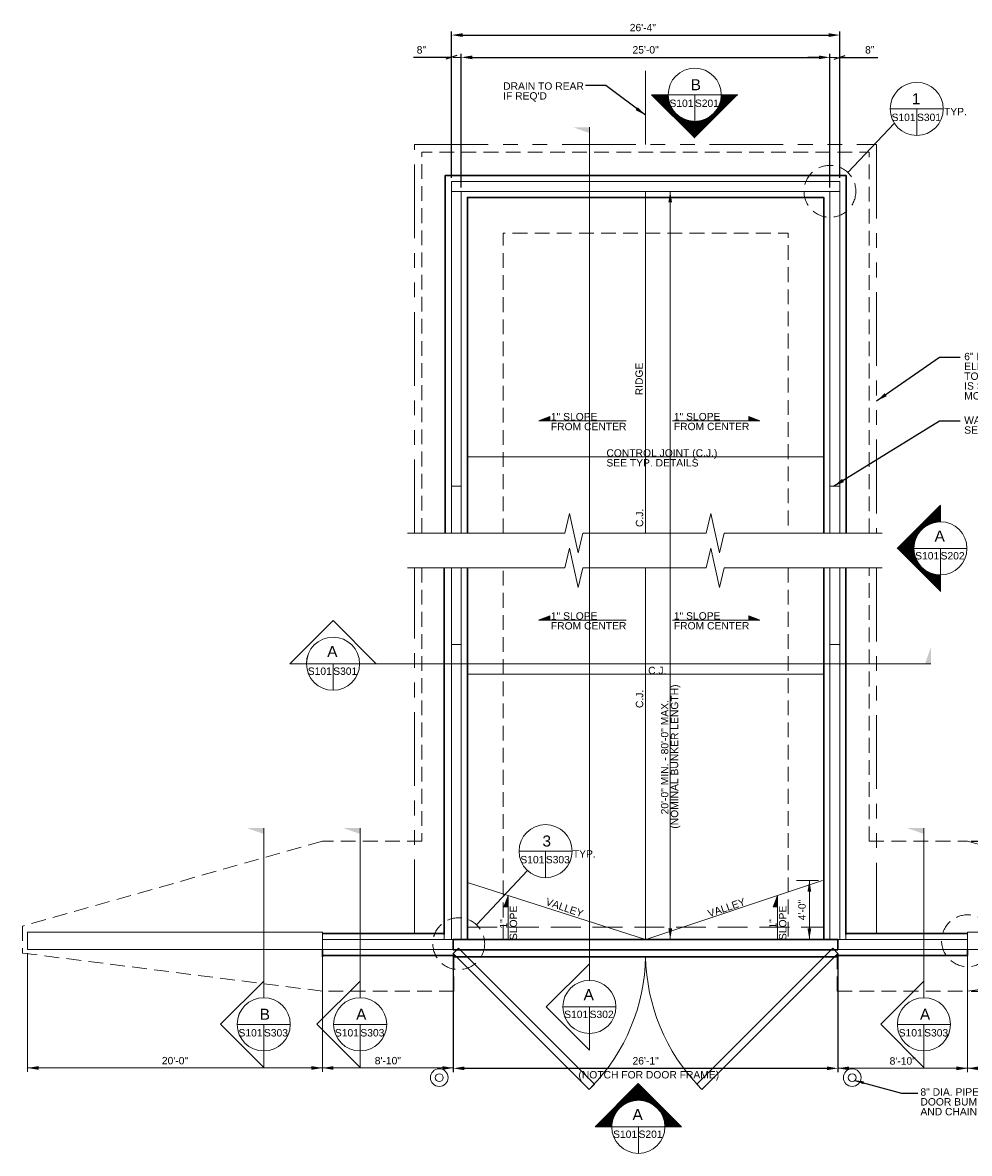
# Model space of a CAD drawing. Header units: inches. Extents: x -348 to 855, y -89 to 831.
# Tile 1 of 2: x -348 to 423, y -89 to 831. Entities that reach past the tile are written whole.
import ezdxf
from ezdxf.enums import TextEntityAlignment as Align

# ---------------------------------------------------------------- set-up
doc = ezdxf.new("R2010")
doc.units = ezdxf.units.IN
doc.header["$LTSCALE"] = 48
doc.header["$MEASUREMENT"] = 0
for name, pattern in [('DGN Style 3', [0.70754, 0.505386, -0.202154]), ('HIDDEN', [0.375, 0.25, -0.125]), ('PHANTOM', [2.5, 1.25, -0.25, 0.25, -0.25, 0.25, -0.25])]:
    doc.linetypes.add(name, pattern=pattern)
for name, color, linetype, lineweight in [('G-ANNO-DIM', 1, 'Continuous', 0), ('G-ANNO-TEXT', 7, 'Continuous', 0), ('S-FNDN-FTNG', 48, 'Continuous', 13), ('S-FNDN-PEDS', 48, 'Continuous', 30), ('S-JNTS-CTLJ', 4, 'Continuous', 13), ('S-SLAB-EDGE', 48, 'Continuous', 30), ('S-WALL-LOAD', 3, 'Continuous', 13)]:
    doc.layers.add(name, color=color, linetype=linetype, lineweight=lineweight)
doc.styles.add("_1 4 1'-0", font='arial.ttf', dxfattribs={"height": 6})
doc.styles.add("_1 4 1'-0_0", font='arial.ttf')
doc.dimstyles.new("1 4 1'-0", dxfattribs={"dimtxt": 6, "dimasz": 9, "dimexe": 3, "dimexo": 3, "dimgap": 3, "dimtad": 1, "dimdec": 0, "dimzin": 11, "dimdsep": 46, "dimlunit": 3, "dimtxsty": "_1 4 1'-0", "dimcen": 0.09, "dimadec": 4, "dimazin": 3, "dimtfac": 1, "dimtdec": 0, "dimtofl": 0, "dimtmove": 0, "dimatfit": 3, "dimfxl": 1, "dimfrac": 2, "dimtzin": 11, "dimarcsym": 0})

# ---------------------------------------------------------------- blocks, each defined once
blk = doc.blocks.new('*D3')
at = {"layer": 'Defpoints', "color": 0, "lineweight": 0, "transparency": 16777216}
for p in [(2.67, 76.4), (315.67, 76.4), (315.67, -19.89)]:
    blk.add_point(p, dxfattribs=at)
at = {"layer": 'G-ANNO-DIM', "color": 0, "lineweight": -2, "transparency": 16777216}
for p, q in [((2.67, 73.4), (2.67, -22.89)), ((315.67, 73.4), (315.67, -22.89)), ((11.67, -19.89), (306.67, -19.89))]:
    blk.add_line(p, q, dxfattribs=at)
at = {"layer": 'G-ANNO-DIM', "color": 0, "lineweight": 0, "transparency": 16777216}
for points in [[(11.67, -18.39), (11.67, -21.39), (2.67, -19.89)], [(306.67, -18.39), (306.67, -21.39), (315.67, -19.89)]]:
    blk.add_solid(points, dxfattribs=at)
at = {"layer": 'G-ANNO-DIM', "color": 0, "transparency": 16777216, "insert": (159.17, -13.82), "char_height": 6, "attachment_point": 5, "style": "_1 4 1'-0"}
blk.add_mtext('26\'-1"', dxfattribs=at)
blk = doc.blocks.new('*D4')
at = {"layer": 'Defpoints', "color": 0, "lineweight": 0, "transparency": 16777216}
for p in [(421.17, 164.9), (769.71, 164.9), (421.17, 42.9)]:
    blk.add_point(p, dxfattribs=at)
at = {"layer": 'G-ANNO-DIM', "color": 0, "lineweight": -2, "transparency": 16777216}
for p, q in [((424.17, 164.9), (772.71, 164.9)), ((769.71, 51.9), (769.71, 155.9)), ((424.17, 42.9), (772.71, 42.9))]:
    blk.add_line(p, q, dxfattribs=at)
at = {"layer": 'G-ANNO-DIM', "color": 0, "lineweight": 0, "transparency": 16777216}
for points in [[(768.21, 155.9), (771.21, 155.9), (769.71, 164.9)], [(768.21, 51.9), (771.21, 51.9), (769.71, 42.9)]]:
    blk.add_solid(points, dxfattribs=at)
at = {"layer": 'G-ANNO-DIM', "color": 0, "transparency": 16777216, "insert": (763.65, 100.88), "char_height": 6, "attachment_point": 5, "rotation": 90, "style": "_1 4 1'-0"}
blk.add_mtext('10\'-2"', dxfattribs=at)
blk = doc.blocks.new('*D5')
at = {"layer": 'Defpoints', "color": 0, "lineweight": 0, "transparency": 16777216}
for p in [(309.17, 802.65), (9.17, 693.64), (309.17, 693.64)]:
    blk.add_point(p, dxfattribs=at)
at = {"layer": 'G-ANNO-DIM', "color": 0, "lineweight": -2, "transparency": 16777216}
for p, q in [((9.17, 696.64), (9.17, 805.65)), ((18.17, 802.65), (300.17, 802.65)), ((309.17, 696.64), (309.17, 805.65))]:
    blk.add_line(p, q, dxfattribs=at)
at = {"layer": 'G-ANNO-DIM', "color": 0, "lineweight": 0, "transparency": 16777216}
for points in [[(18.17, 804.15), (18.17, 801.15), (9.17, 802.65)], [(300.17, 804.15), (300.17, 801.15), (309.17, 802.65)]]:
    blk.add_solid(points, dxfattribs=at)
at = {"layer": 'G-ANNO-DIM', "color": 0, "transparency": 16777216, "insert": (159.17, 808.72), "char_height": 6, "attachment_point": 5, "style": "_1 4 1'-0"}
blk.add_mtext('25\'-0"', dxfattribs=at)
blk = doc.blocks.new('_Oblique_0.3')
at = {"color": 0, "linetype": 'ByBlock', "lineweight": -2}
for p, q in [((0, 0), (-1, 0)), ((0.5, 0.17), (-0.5, -0.17))]:
    blk.add_line(p, q, dxfattribs=at)
blk = doc.blocks.new('*D7')
at = {"layer": 'Defpoints', "color": 0, "lineweight": 0, "transparency": 16777216}
for p in [(317.17, 802.65), (317.17, 701.64), (309.17, 693.64)]:
    blk.add_point(p, dxfattribs=at)
at = {"layer": 'G-ANNO-DIM', "color": 0, "lineweight": -2, "transparency": 16777216}
for p, q in [((300.17, 802.65), (291.17, 802.65)), ((309.17, 696.64), (309.17, 805.65)), ((317.17, 704.64), (317.17, 805.65)), ((326.17, 802.65), (348.07, 802.65))]:
    blk.add_line(p, q, dxfattribs=at)
at = {"layer": 'G-ANNO-DIM', "color": 0, "lineweight": 0, "transparency": 16777216}
blk.add_solid([(300.17, 804.15), (300.17, 801.15), (309.17, 802.65)], dxfattribs=at)
at = {"layer": 'G-ANNO-DIM', "color": 0, "lineweight": -2, "transparency": 16777216, "xscale": 9, "yscale": 9, "zscale": 9, "rotation": 180}
blk.add_blockref('_Oblique_0.3', (317.17, 802.65), dxfattribs=at)
at = {"layer": 'G-ANNO-DIM', "color": 0, "transparency": 16777216, "insert": (341.62, 808.72), "char_height": 6, "attachment_point": 5, "style": "_1 4 1'-0"}
blk.add_mtext('8"', dxfattribs=at)
blk = doc.blocks.new('*D8')
at = {"layer": 'Defpoints', "color": 0, "lineweight": 0, "transparency": 16777216}
for p in [(1.17, 802.65), (1.17, 701.64), (9.17, 693.64)]:
    blk.add_point(p, dxfattribs=at)
at = {"layer": 'G-ANNO-DIM', "color": 0, "lineweight": -2, "transparency": 16777216}
for p, q in [((-7.83, 802.65), (-29.74, 802.65)), ((1.17, 704.64), (1.17, 805.65)), ((9.17, 696.64), (9.17, 805.65)), ((18.17, 802.65), (27.17, 802.65))]:
    blk.add_line(p, q, dxfattribs=at)
at = {"layer": 'G-ANNO-DIM', "color": 0, "lineweight": 0, "transparency": 16777216}
blk.add_solid([(18.17, 804.15), (18.17, 801.15), (9.17, 802.65)], dxfattribs=at)
at = {"layer": 'G-ANNO-DIM', "color": 0, "lineweight": -2, "transparency": 16777216, "xscale": 9, "yscale": 9, "zscale": 9}
blk.add_blockref('_Oblique_0.3', (1.17, 802.65), dxfattribs=at)
at = {"layer": 'G-ANNO-DIM', "color": 0, "transparency": 16777216, "insert": (-23.28, 808.72), "char_height": 6, "attachment_point": 5, "style": "_1 4 1'-0"}
blk.add_mtext('8"', dxfattribs=at)
blk = doc.blocks.new('*D9')
at = {"layer": 'Defpoints', "color": 0, "lineweight": 0, "transparency": 16777216}
for p in [(317.17, 820.76), (1.17, 701.64), (317.17, 701.64)]:
    blk.add_point(p, dxfattribs=at)
at = {"layer": 'G-ANNO-DIM', "color": 0, "lineweight": -2, "transparency": 16777216}
for p, q in [((1.17, 704.64), (1.17, 823.76)), ((10.17, 820.76), (308.17, 820.76)), ((317.17, 704.64), (317.17, 823.76))]:
    blk.add_line(p, q, dxfattribs=at)
at = {"layer": 'G-ANNO-DIM', "color": 0, "lineweight": 0, "transparency": 16777216}
for points in [[(10.17, 822.26), (10.17, 819.26), (1.17, 820.76)], [(308.17, 822.26), (308.17, 819.26), (317.17, 820.76)]]:
    blk.add_solid(points, dxfattribs=at)
at = {"layer": 'G-ANNO-DIM', "color": 0, "transparency": 16777216, "insert": (156.95, 826.83), "char_height": 6, "attachment_point": 5, "style": "_1 4 1'-0"}
blk.add_mtext('26\'-4"', dxfattribs=at)

msp = doc.modelspace()

# ---------------------------------------------------------------- hatches: boundary and pattern name
at = {"layer": 'G-ANNO-TEXT', "extrusion": (0, 0, -1)}
h = msp.add_hatch(dxfattribs=at)
h.set_pattern_fill('HATCH', color=256, style=0, pattern_type=2)
h.set_pattern_definition([(225, (-176.625015, 706.11043), (0.027838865, -0.027838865), [])])
h.paths.add_polyline_path([(-177.5, 772.18, -1), (-220.73, 772.18), (-234.18, 772.18), (-199.08, 737.05), (-163.98, 772.18)])
h = msp.add_hatch(dxfattribs=at)
h.set_pattern_fill('HATCH', color=256, style=0, pattern_type=2)
h.set_pattern_definition([(45, (-67.560165, 504.018727), (-0.02783886, 0.02783886), [])])
h.paths.add_polyline_path([(-72.23, 506.98), (-81.23, 510.4), (-81.23, 506.98)])
at = {"layer": 'G-ANNO-TEXT'}
h = msp.add_hatch(dxfattribs=at)
h.set_pattern_fill('HATCH', color=256, style=0, pattern_type=2)
h.set_pattern_definition([(45, (247.737867, 504.018727), (-0.02783886, 0.02783886), [])])
h.paths.add_polyline_path([(252.07, 506.98), (243.07, 510.4), (243.07, 506.98)])
at = {"layer": 'G-ANNO-TEXT', "extrusion": (0, 0, -1)}
h = msp.add_hatch(dxfattribs=at)
h.set_pattern_fill('HATCH', color=256, style=0, pattern_type=2)
h.set_pattern_definition([(315, (-333.005312, 355.46337), (0.027838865, 0.027838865), [])])
h.paths.add_polyline_path([(-399.07, 424.78, -1), (-399.07, 381.55), (-399.07, 368.1), (-363.94, 403.2), (-399.07, 438.3)])
h = msp.add_hatch(dxfattribs=at)
h.set_pattern_fill('HATCH', color=256, style=0, pattern_type=2)
h.set_pattern_definition([(45, (-67.560165, 341.88109), (-0.02783886, 0.02783886), [])])
h.paths.add_polyline_path([(-72.23, 344.84), (-81.23, 348.26), (-81.23, 344.84)])
at = {"layer": 'G-ANNO-TEXT'}
h = msp.add_hatch(dxfattribs=at)
h.set_pattern_fill('HATCH', color=256, style=0, pattern_type=2)
h.set_pattern_definition([(45, (247.737867, 341.88109), (-0.02783886, 0.02783886), [])])
h.paths.add_polyline_path([(252.07, 344.84), (243.07, 348.26), (243.07, 344.84)])
h = msp.add_hatch(dxfattribs=at)
h.set_pattern_fill('HATCH', color=256, style=0, pattern_type=2)
h.set_pattern_definition([(135, (46.781233, 116.12452), (-0.02783886, -0.02783886), [])])
h.paths.add_polyline_path([(47.25, 120.46), (43.82, 111.46), (47.25, 111.46)])
h = msp.add_hatch(dxfattribs=at)
h.set_pattern_fill('HATCH', color=256, style=0, pattern_type=2)
h.set_pattern_definition([(135, (265.915406, 116.12452), (-0.02783886, -0.02783886), [])])
h.paths.add_polyline_path([(266.38, 120.46), (262.96, 111.46), (266.38, 111.46)])
h = msp.add_hatch(dxfattribs=at)
h.set_pattern_fill('HATCH', color=256, style=0, pattern_type=2)
h.set_pattern_definition([(45, (130.771786, -36.53736), (-0.027838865, 0.027838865), [])])
h.paths.add_polyline_path([(131.65, -67.47, -1), (174.88, -67.47), (188.32, -67.47), (153.23, -32.34), (118.13, -67.47)])

# ---------------------------------------------------------------- linework, layer by layer
at = {"layer": 'G-ANNO-DIM'}
for p, q in [((9.17, 802.65), (2.48, 802.65)), ((309.17, 802.65), (315.17, 802.65)), ((162.17, 693.64), (182.22, 693.64)), ((179.22, 84.9), (179.22, 693.64)), ((282, 132.9), (299.92, 132.9)), ((292.43, 84.9), (292.43, 132.9)), ((162.17, 84.9), (182.22, 84.9)), ((282, 84.9), (295.43, 84.9)), ((-343.83, 73.9), (-343.83, -22.61)), ((-103.83, 73.9), (-103.83, -22.61)), ((2.67, 73.9), (2.67, -22.61)), ((315.67, 73.9), (315.67, -22.89)), ((421.17, 73.9), (421.17, -22.89)), ((-103.83, -19.61), (-343.83, -19.61)), ((2.67, -19.61), (-103.83, -19.61)), ((315.67, -19.89), (421.17, -19.89)), ((421.17, -19.89), (661.17, -19.89))]:
    msp.add_line(p, q, dxfattribs=at)
at = {"layer": 'G-ANNO-DIM', "extrusion": (0, 0, -1)}
for points in [[(-177.72, 684.64), (-179.22, 693.64), (-180.72, 684.64)], [(-290.93, 123.9), (-292.43, 132.9), (-293.93, 123.9)], [(112.83, -18.11), (103.83, -19.61), (112.83, -21.11)], [(6.33, -18.11), (-2.67, -19.61), (6.33, -21.11)], [(-412.17, -18.39), (-421.17, -19.89), (-412.17, -21.39)]]:
    msp.add_solid(points, dxfattribs=at)
at = {"layer": 'G-ANNO-DIM'}
for points in [[(180.72, 93.9), (179.22, 84.9), (177.72, 93.9)], [(293.93, 93.9), (292.43, 84.9), (290.93, 93.9)], [(-334.83, -21.11), (-343.83, -19.61), (-334.83, -18.11)], [(-94.83, -21.11), (-103.83, -19.61), (-94.83, -18.11)], [(324.67, -21.39), (315.67, -19.89), (324.67, -18.39)], [(430.17, -21.39), (421.17, -19.89), (430.17, -18.39)]]:
    msp.add_solid(points, dxfattribs=at)
at = {"layer": 'G-ANNO-TEXT'}
for p, q in [((177.5, 772.18), (163.98, 772.18)), ((177.5, 772.18), (220.73, 772.18)), ((199.11, 750.56), (199.11, 772.18)), ((220.66, 772.18), (234.18, 772.18)), ((358.24, 760.71), (401.47, 760.71)), ((379.85, 760.71), (379.85, 739.1)), ((323.69, 708.95), (361.68, 749.02)), ((159.17, 693.64), (159.17, 415.44)), ((72.23, 506.98), (143.22, 506.98)), ((252.07, 506.98), (181.07, 506.98)), ((14.17, 477.64), (304.17, 477.64)), ((9.17, 453.64), (1.17, 453.64)), ((317.17, 453.64), (309.17, 453.64)), ((377.46, 403.17), (363.94, 403.17)), ((377.46, 403.17), (420.69, 403.17)), ((399.07, 381.55), (399.07, 403.17)), ((159.17, 387.43), (159.05, 84.94)), ((72.23, 344.84), (143.22, 344.84)), ((252.07, 344.84), (181.07, 344.84)), ((9.17, 324.9), (1.17, 324.9)), ((317.17, 324.9), (309.17, 324.9)), ((-95.22, 287.66), (-95.22, 309.27)), ((14.17, 300.9), (304.17, 300.9)), ((56.18, 156.79), (99.41, 156.79)), ((77.8, 156.79), (77.8, 135.18)), ((21.63, 96.84), (63.02, 141.02)), ((47.25, 120.46), (47.25, 85.08)), ((266.38, 120.46), (266.38, 85.08)), ((91.83, 30.04), (135.06, 30.04)), ((113.45, 30.04), (113.45, 8.42)), ((-173.22, 15.9), (-129.99, 15.9)), ((-151.61, 15.9), (-151.61, -5.71)), ((-94.75, 15.9), (-51.52, 15.9)), ((-73.14, 15.9), (-73.14, -5.71)), ((364.08, 15.9), (407.31, 15.9)), ((385.7, 15.9), (385.7, -5.71)), ((118.13, -67.47), (153.23, -32.34)), ((188.32, -67.47), (153.23, -32.34)), ((131.65, -67.47), (118.13, -67.47)), ((131.65, -67.47), (174.88, -67.47)), ((153.26, -89.09), (153.26, -67.47)), ((174.81, -67.47), (188.32, -67.47))]:
    msp.add_line(p, q, dxfattribs=at)
at = {"layer": 'G-ANNO-TEXT', "color": 7, "linetype": 'Continuous', "lineweight": 0}
for p, q in [((113.45, 51.65), (113.45, 745.83)), ((-116.84, 309.27), (391.37, 309.27)), ((-151.61, 37.52), (-151.61, 175.56)), ((-73.14, 37.52), (-73.14, 175.56)), ((385.7, 37.52), (385.7, 175.56))]:
    msp.add_line(p, q, dxfattribs=at)
at = {"layer": 'G-ANNO-TEXT', "linetype": 'DGN Style 3'}
for p, q in [((-4.83, 89.9), (-4.83, 84.9)), ((2.67, 84.9), (-4.83, 84.9)), ((315.67, 84.9), (322.17, 84.9)), ((322.17, 89.9), (322.17, 84.9))]:
    msp.add_line(p, q, dxfattribs=at)
at = {"layer": 'G-ANNO-TEXT', "flags": 128}
for points in [[(81.23, 506.98), (81.23, 510.4), (72.23, 506.98)], [(243.07, 506.98), (243.07, 510.4), (252.07, 506.98)], [(-34.54, 415.44), (73.01, 415.44), (93.46, 415.44), (97.1, 431.44), (104.37, 399.44), (108.01, 415.44), (180.77, 415.44)], [(180.77, 415.44), (188.04, 415.44), (208.49, 415.44), (212.13, 431.44), (219.4, 399.44), (223.03, 415.44), (351.75, 415.44)], [(-34.54, 387.43), (73.01, 387.43), (93.46, 387.43), (97.1, 403.43), (104.37, 371.44), (108.01, 387.43), (180.77, 387.43)], [(180.77, 387.43), (188.04, 387.43), (208.49, 387.43), (212.13, 403.43), (219.4, 371.44), (223.03, 387.43), (351.75, 387.43)], [(81.23, 344.84), (81.23, 348.26), (72.23, 344.84)], [(243.07, 344.84), (243.07, 348.26), (252.07, 344.84)], [(2.67, 73.65), (113.33, -37.01), (117.57, -32.77), (6.91, 77.89), (2.67, 73.65)], [(315.67, 73.65), (205.01, -37.01), (200.76, -32.77), (311.43, 77.89), (315.67, 73.65)]]:
    msp.add_lwpolyline(points, dxfattribs=at)
for points in [[(-73.61, 309.27), (-60.09, 309.27), (-95.19, 344.4), (-130.29, 309.27), (-116.84, 309.27, -1), (-73.61, 309.27)], [(15.17, 130.98), (159.05, 84.94, 0.159188), (159.29, 84.94), (303.17, 132.9)], [(113.45, 51.65), (113.45, 65.17), (78.32, 30.07), (113.45, -5.03), (113.45, 8.42, -1), (113.45, 51.65)], [(-151.61, 37.52), (-151.61, 51.03), (-186.74, 15.94), (-151.61, -19.16), (-151.61, -5.71, -1), (-151.61, 37.52)], [(-73.14, 37.52), (-73.14, 51.03), (-108.27, 15.94), (-73.14, -19.16), (-73.14, -5.71, -1), (-73.14, 37.52)], [(385.7, 37.52), (385.7, 51.03), (350.57, 15.94), (385.7, -19.16), (385.7, -5.71, -1), (385.7, 37.52)]]:
    msp.add_lwpolyline(points, format="xyb", dxfattribs=at)
at = {"layer": 'G-ANNO-TEXT'}
for centre, radius in [((199.11, 772.18), 21.61), ((399.07, 403.17), 21.61), ((-95.22, 309.27), 21.61), ((327.29, -27.45, -9.86), 7.2), ((327.29, -27.45, -9.86), 3.2), ((153.26, -67.47), 21.61)]:
    msp.add_circle(centre, radius, dxfattribs=at)
at = {"layer": 'G-ANNO-TEXT', "extrusion": (0, 0, -1)}
for centre, radius in [((-379.85, 760.71), 21.61), ((-77.8, 156.79), 21.61), ((-113.45, 30.04), 21.61), ((151.61, 15.9), 21.61), ((73.14, 15.9), 21.61), ((-385.7, 15.9), 21.61), ((8.76, -27.45, 9.86), 7.2), ((8.76, -27.45, 9.86), 3.2)]:
    msp.add_circle(centre, radius, dxfattribs=at)
at = {"layer": 'G-ANNO-TEXT', "linetype": 'HIDDEN'}
for centre in [(309.17, 693.64), (7.11, 81.53), (421.17, 83.9)]:
    msp.add_circle(centre, 21.1, dxfattribs=at)
at = {"layer": 'G-ANNO-TEXT', "extrusion": (0, 0, -1)}
msp.add_arc((-2.67, 73.65), 156.52, 181.00486, 223.99514, dxfattribs=at)
at = {"layer": 'G-ANNO-TEXT'}
msp.add_arc((315.67, 73.65), 156.52, 181.00486, 223.99514, dxfattribs=at)
at = {"layer": 'G-ANNO-TEXT', "color": 7, "linetype": 'Continuous', "lineweight": 13, "extrusion": (0, 0, -1)}
for points in [[(-113.45, 745.83), (-99.9, 745.83), (-113.45, 741.06)], [(151.61, 175.56), (165.16, 175.56), (151.61, 170.79)], [(73.14, 175.56), (86.69, 175.56), (73.14, 170.79)], [(-385.7, 175.56), (-372.15, 175.56), (-385.7, 170.79)]]:
    msp.add_solid(points, dxfattribs=at)
at = {"layer": 'G-ANNO-TEXT', "color": 7, "linetype": 'Continuous', "lineweight": 13}
msp.add_solid([(391.37, 309.27), (391.37, 322.82), (386.6, 309.27)], dxfattribs=at)
at = {"layer": 'G-ANNO-TEXT'}
for points in [[(72.23, 506.98), (81.23, 510.4), (81.23, 506.98)], [(252.07, 506.98), (243.07, 510.4), (243.07, 506.98)], [(72.23, 344.84), (81.23, 348.26), (81.23, 344.84)], [(252.07, 344.84), (243.07, 348.26), (243.07, 344.84)], [(47.25, 120.46), (43.82, 111.46), (47.25, 111.46)], [(266.38, 120.46), (262.96, 111.46), (266.38, 111.46)]]:
    msp.add_3dface(points, dxfattribs=at)
at = {"layer": 'S-FNDN-FTNG', "linetype": 'HIDDEN'}
for p, q in [((-103.83, 164.9), (-347.83, 95.9)), ((-22.83, 164.9), (-103.83, 164.9)), ((341.17, 164.9), (421.17, 164.9)), ((421.17, 164.9), (665.17, 97.9)), ((-347.83, 95.9), (-347.83, 73.9)), ((-103.83, 42.9), (-347.83, 73.9)), ((421.17, 42.9), (665.17, 73.9)), ((3.17, 42.9), (3.17, 70.9)), ((315.17, 42.9), (315.17, 70.9)), ((3.17, 42.9), (-103.83, 42.9)), ((315.17, 42.9), (421.17, 42.9))]:
    msp.add_line(p, q, dxfattribs=at)
at = {"layer": 'S-FNDN-FTNG', "linetype": 'DGN Style 3'}
msp.add_line((14.17, 94.9), (304.17, 94.9), dxfattribs=at)
at = {"layer": 'S-FNDN-FTNG', "linetype": 'HIDDEN', "flags": 128}
for points in [[(341.17, 415.44), (341.17, 725.64), (-22.83, 725.64), (-22.83, 415.44)], [(43.17, 415.44), (43.17, 659.64), (275.17, 659.64), (275.17, 415.44)], [(-22.83, 387.43), (-22.83, 164.9)], [(43.17, 84.9), (43.17, 387.43)], [(275.17, 387.43), (275.17, 84.9)], [(341.17, 164.9), (341.17, 387.43)]]:
    msp.add_lwpolyline(points, dxfattribs=at)
at = {"layer": 'S-FNDN-PEDS'}
for p, q in [((-4.83, 89.9), (-103.83, 89.9)), ((322.17, 89.9), (421.17, 89.9)), ((-103.83, 70.9), (-103.83, 76.9)), ((421.17, 76.9), (421.17, 71.9)), ((3.17, 71.9), (-103.83, 71.9)), ((3.17, 71.9), (3.17, 70.9)), ((315.17, 71.9), (421.17, 71.9)), ((315.17, 71.9), (315.17, 70.9))]:
    msp.add_line(p, q, dxfattribs=at)
at = {"layer": 'S-FNDN-PEDS', "flags": 128}
for points in [[(-3.83, 415.44), (-3.83, 706.64), (322.37, 706.64), (322.37, 415.44)], [(304.17, 415.44), (304.17, 688.64), (14.17, 688.64), (14.17, 415.44)], [(-4.83, 88.9), (-4.83, 387.43)], [(14.17, 387.43), (14.17, 84.9)], [(304.17, 84.9), (304.17, 387.43)], [(322.17, 387.43), (322.17, 88.9)]]:
    msp.add_lwpolyline(points, dxfattribs=at)
at = {"layer": 'S-JNTS-CTLJ', "linetype": 'PHANTOM'}
for p, q in [((159.17, 731.64), (159.17, 795.87)), ((-28.83, 415.44), (-28.83, 731.64)), ((-28.83, 731.64), (347.17, 731.64)), ((347.17, 731.64), (347.17, 415.44)), ((-28.83, 89.9), (-28.83, 387.43))]:
    msp.add_line(p, q, dxfattribs=at)
at = {"layer": 'S-JNTS-CTLJ', "linetype": 'PHANTOM', "flags": 128}
msp.add_lwpolyline([(347.17, 387.43), (347.17, 89.9)], dxfattribs=at)
at = {"layer": 'S-SLAB-EDGE'}
for p, q in [((2.67, 84.9), (315.67, 84.9)), ((2.67, 84.9), (2.67, 76.4)), ((315.67, 84.9), (315.67, 76.4)), ((2.67, 76.4), (315.67, 76.4)), ((3.17, 70.9), (315.17, 70.9))]:
    msp.add_line(p, q, dxfattribs=at)
at = {"layer": 'S-WALL-LOAD'}
for p, q in [((1.17, 693.64), (317.17, 693.64)), ((9.17, 415.44), (9.17, 693.64)), ((309.17, 693.64), (309.17, 415.44)), ((9.17, 84.9), (9.17, 387.43)), ((309.17, 387.43), (309.17, 84.9)), ((-343.83, 76.9), (-343.83, 90.9)), ((-103.83, 90.9), (-343.83, 90.9)), ((-103.83, 90.9), (-103.83, 76.9)), ((2.67, 84.9), (-103.83, 84.9)), ((315.67, 84.9), (421.17, 84.9)), ((421.17, 90.9), (421.17, 76.9)), ((421.17, 90.9), (661.17, 90.9)), ((-103.83, 76.9), (-343.83, 76.9)), ((2.67, 76.9), (-103.83, 76.9)), ((315.67, 76.9), (421.17, 76.9)), ((421.17, 76.9), (661.17, 76.9))]:
    msp.add_line(p, q, dxfattribs=at)
at = {"layer": 'S-WALL-LOAD', "flags": 128}
for points in [[(317.17, 415.44), (317.17, 701.64), (1.17, 701.64), (1.17, 415.44)], [(1.17, 387.43), (1.17, 84.9)], [(317.17, 84.9), (317.17, 387.43)]]:
    msp.add_lwpolyline(points, dxfattribs=at)

# ---------------------------------------------------------------- texts
at = {"layer": 'G-ANNO-DIM', "color": 7, "linetype": 'Continuous', "style": "_1 4 1'-0"}
msp.add_text('4\'-0"', height=6, rotation=90, dxfattribs=at).set_placement((286.43, 108.9), align=Align.MIDDLE_CENTER)
for s, p in [('20\'-0"', (-223.83, -13.61)), ('8\'-10"', (-50.58, -13.61)), ('8\'-10"', (368.42, -13.89)), ('(NOTCH FOR DOOR FRAME)', (161.75, -25.1))]:
    msp.add_text(s, height=6, dxfattribs=at).set_placement(p, align=Align.MIDDLE_CENTER)
at = {"layer": 'G-ANNO-DIM', "color": 7, "linetype": 'Continuous', "char_height": 6, "line_spacing_factor": 0.8, "style": "_1 4 1'-0"}
for s, insert, attachment_point in [("DRAIN TO REAR\\PIF REQ'D", (43.25, 782.31), 1), ('6" DIA. CONT. FOOTING DRAIN. \\PELEVATIONS, SLOPES, AND OUTLETS \\PTO BE ESTABLISHED WHEN STRUCTURE\\PIS SITE ADAPTED. SEE SECTIONS FOR\\PMORE DETAILS.', (418.45, 562.27), 1), ('1" SLOPE\\PFROM CENTER', (82.08, 513.3), 1), ('1" SLOPE\\PFROM CENTER', (182.15, 506.3), 4), ('WALL JOINT, TYP.\\PSEE ELEVATIONS', (418.45, 510.46), 1), ('CONTROL JOINT (C.J.)\\PSEE TYP. DETAILS', (127.27, 476.74), 4), ('1" SLOPE\\PFROM CENTER', (82.08, 351.16), 1), ('1" SLOPE\\PFROM CENTER', (182.15, 344.17), 4), ('C.J.', (161.22, 303.76), 4), ('8" DIA. PIPE BOLLARD WITH \\PDOOR BUMPER (INDUSTRIAL GRADE)\\PAND CHAIN (OPTIONAL)', (382.82, -36.13, -7.04), 1)]:
    msp.add_mtext(s, dxfattribs=dict(at, insert=insert, attachment_point=attachment_point))
for s, insert, attachment_point, rotation in [('RIDGE', (153.94, 527.69), 4, 90), ('C.J.', (154.26, 420.5), 4, 90), ('C.J.', (154.26, 273.21), 4, 90), ('     20\'-0" MIN. - 80\'-0" MAX.\\P(NOMINAL BUNKER LENGTH)', (179.59, 175.08), 4, 90), ('VALLEY', (108.23, 105.75), 6, 340.953), ('VALLEY', (210.05, 105.73), 4, 19.047), ('    1" \\PSLOPE', (47.63, 84.48), 4, 90), ('    1" \\PSLOPE', (266.77, 84.48), 4, 90)]:
    msp.add_mtext(s, dxfattribs=dict(at, insert=insert, attachment_point=attachment_point, rotation=rotation))
at = {"layer": 'G-ANNO-TEXT', "color": 7, "linetype": 'Continuous', "lineweight": 0, "style": "_1 4 1'-0"}
for s, insert, char_height, attachment_point, line_spacing_factor in [('\\fArial|b0|i0|c00|p39;B', (200.02, 780.36), 9, 5, 0.72), ('{\\fArial|b0|i0|c0|p39;1}', (379.21, 768.9), 9, 5, 0.72), ('\\fArial|b0|i0|c00|p39;S101', (188.35, 762.21), 6, 8, 0.72), ('\\fArial|b0|i0|c00|p39;S201', (209.06, 762.21), 6, 8, 0.72), ('\\fArial|b0|i0|c00|p39;S101', (369.09, 750.75), 6, 8, 0.72), ('{\\fArial|b0|i0|c0|p39;S301}', (389.8, 750.75), 6, 8, 0.72), ('TYP.', (411.33, 755.53), 6, 8, 0.8), ('\\fArial|b0|i0|c00|p39;A', (398.5, 413.15), 9, 5, 0.72), ('\\fArial|b0|i0|c00|p39;S101', (388.31, 394.05), 6, 8, 0.72), ('\\fArial|b0|i0|c00|p39;S202', (409.02, 394.05), 6, 8, 0.72), ('\\fArial|b0|i0|c00|p39;A', (-95.79, 319.25), 9, 5, 0.72), ('\\fArial|b0|i0|c00|p39;S101', (-105.98, 300.15), 6, 8, 0.72), ('\\fArial|b0|i0|c00|p39;S301', (-85.28, 300.15), 6, 8, 0.72), ('{\\fArial|b0|i0|c0|p39;3}', (78.7, 164.98), 9, 5, 0.72), ('TYP.', (109.27, 151.61), 6, 8, 0.8), ('{\\fArial|b0|i0|c0|p39;S101}', (67.04, 146.83), 6, 8, 0.72), ('{\\fArial|b0|i0|c0|p39;S303}', (87.74, 146.83), 6, 8, 0.72), ('\\fArial|b0|i0|c00|p39;A', (112.88, 40.02), 9, 5, 0.72), ('\\fArial|b0|i0|c00|p39;B', (-150.7, 24.09), 9, 5, 0.72), ('{\\fArial|b0|i0|c0|p39;A}', (-72.23, 24.09), 9, 5, 0.72), ('{\\fArial|b0|i0|c0|p39;A}', (386.6, 24.09), 9, 5, 0.72), ('\\fArial|b0|i0|c00|p39;S101', (102.68, 20.92), 6, 8, 0.72), ('\\fArial|b0|i0|c00|p39;S302', (123.39, 20.92), 6, 8, 0.72), ('\\fArial|b0|i0|c00|p39;S101', (-162.37, 5.94), 6, 8, 0.72), ('{\\fArial|b0|i0|c0|p39;S303}', (-141.66, 5.94), 6, 8, 0.72), ('\\fArial|b0|i0|c00|p39;S101', (-83.9, 5.94), 6, 8, 0.72), ('{\\fArial|b0|i0|c0|p39;S303}', (-63.2, 5.94), 6, 8, 0.72), ('\\fArial|b0|i0|c00|p39;S101', (374.93, 5.94), 6, 8, 0.72), ('{\\fArial|b0|i0|c0|p39;S303}', (395.64, 5.94), 6, 8, 0.72), ('\\fArial|b0|i0|c00|p39;A', (152.69, -57.49), 9, 5, 0.72), ('\\fArial|b0|i0|c00|p39;S101', (142.5, -76.59), 6, 8, 0.72), ('\\fArial|b0|i0|c00|p39;S201', (163.2, -76.59), 6, 8, 0.72)]:
    msp.add_mtext(s, dxfattribs=dict(at, insert=insert, char_height=char_height, attachment_point=attachment_point, line_spacing_factor=line_spacing_factor))

# ---------------------------------------------------------------- dimensions: what is measured, and where the dimension line sits
at = {"layer": 'G-ANNO-DIM'}
dim = msp.add_linear_dim(base=(317.17, 820.76), p1=(1.17, 701.64), p2=(317.17, 701.64), dimstyle="1 4 1'-0", dxfattribs=at)
dim.commit()
dim.dimension.update_dxf_attribs({"geometry": '*D9', "text_midpoint": (156.95, 820.76), "dimtype": 160})
dim = msp.add_linear_dim(base=(1.17, 802.65), p1=(9.17, 693.64), p2=(1.17, 701.64), angle=180, dimstyle="1 4 1'-0", override={"dimblk2": '_Oblique_0.3', "dimsah": 1}, dxfattribs=at)
dim.commit()
dim.dimension.update_dxf_attribs({"geometry": '*D8', "text_midpoint": (-23.28, 802.65), "dimtype": 160})
for base, p1, p2, picture, middle in [((309.17, 802.65), (9.17, 693.64), (309.17, 693.64), '*D5', (159.17, 808.72)), ((315.67, -19.89), (2.67, 76.4), (315.67, 76.4), '*D3', (159.17, -13.82))]:
    dim = msp.add_linear_dim(base=base, p1=p1, p2=p2, dimstyle="1 4 1'-0", dxfattribs=at)
    dim.commit()
    dim.dimension.update_dxf_attribs({"geometry": picture, "text_midpoint": middle})
dim = msp.add_linear_dim(base=(317.17, 802.65), p1=(309.17, 693.64), p2=(317.17, 701.64), dimstyle="1 4 1'-0", override={"dimblk2": '_Oblique_0.3', "dimsah": 1}, dxfattribs=at)
dim.commit()
dim.dimension.update_dxf_attribs({"geometry": '*D7', "text_midpoint": (341.62, 802.65), "dimtype": 160})
dim = msp.add_linear_dim(base=(769.71, 164.9), p1=(421.17, 42.9), p2=(421.17, 164.9), angle=90, dimstyle="1 4 1'-0", dxfattribs=at)
dim.commit()
dim.dimension.update_dxf_attribs({"geometry": '*D4', "text_midpoint": (769.71, 100.88), "dimtype": 160})

# ---------------------------------------------------------------- leaders
at = {"layer": 'G-ANNO-TEXT'}
for points, override in [([(159.17, 755.53), (126.88, 779.69), (110.2, 779.69)], {"dimgap": 6}), ([(347.17, 523.07), (398.39, 558.8), (415.07, 558.8)], {"dimgap": 6}), ([(312.17, 453.64), (398.39, 506.99), (415.07, 506.99)], {"dimgap": 6}), ([(329.55, -29.71, -4.22), (367.49, -40.23, -4.22), (380.84, -40.23, -4.22)], {"dimtxt": 4.8, "dimasz": 7.2, "dimgap": 4.8, "dimtxsty": "_1 4 1'-0_0"})]:
    msp.add_leader(points, dimstyle="1 4 1'-0", override=override, dxfattribs=at)

doc.saveas('drawing.dxf')
